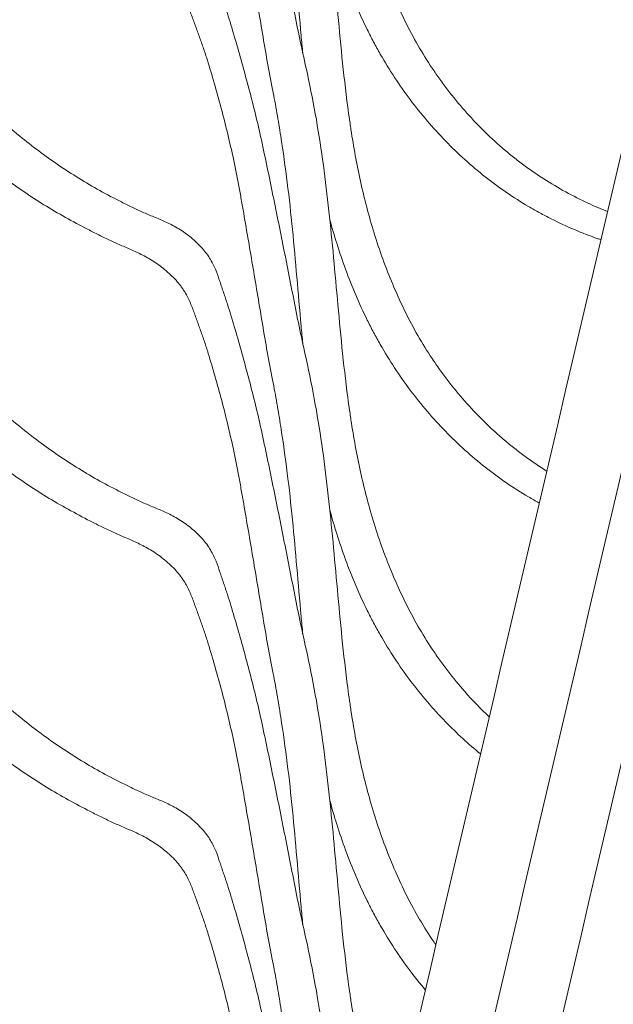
# Model space of a CAD drawing. Header units: centimetres. Extents: x -28 to 145, y -313 to 96.
# Tile 41 of 64: x 89 to 99, y -118 to -101. Entities that reach past the tile are written whole.
import ezdxf

# ---------------------------------------------------------------- set-up
doc = ezdxf.new("R2010")
doc.units = ezdxf.units.CM
doc.layers.add('Main lines', color=7, linetype='Continuous', lineweight=13, true_color=0x000000)
doc.layers.add('Predefinito', color=7, linetype='Continuous', true_color=0x000000)

# ---------------------------------------------------------------- blocks, each defined once
blk = doc.blocks.new('CB-298_Petal_Stacked_2D_Side')
at = {"layer": 'Main lines'}
for points, knots in [([(-19.151, 94.169), (-19.259, 94.212), (-19.366, 94.258), (-19.595, 94.364), (-19.718, 94.426), (-19.96, 94.559), (-20.08, 94.63), (-20.316, 94.782), (-20.433, 94.862), (-20.605, 94.991), (-20.662, 95.035), (-20.774, 95.125), (-20.83, 95.171), (-21.102, 95.407), (-21.306, 95.61), (-21.594, 95.937), (-21.686, 96.049), (-21.82, 96.224), (-21.863, 96.283), (-21.949, 96.403), (-21.991, 96.464), (-22.197, 96.772), (-22.343, 97.028), (-22.605, 97.557), (-22.721, 97.83), (-22.876, 98.25), (-22.924, 98.392), (-23.014, 98.676), (-23.055, 98.818), (-23.169, 99.244), (-23.232, 99.528), (-23.312, 99.953), (-23.336, 100.095), (-23.369, 100.307), (-23.38, 100.378), (-23.4, 100.519), (-23.41, 100.589), (-23.456, 100.937), (-23.486, 101.211), (-23.542, 101.751), (-23.566, 102.017), (-23.614, 102.541), (-23.637, 102.8), (-23.71, 103.568), (-23.763, 104.071), (-23.868, 104.82), (-23.907, 105.069), (-23.997, 105.568), (-24.047, 105.819), (-24.104, 106.071)], [-146.059359, -146.059359, -146.059359, -146.059359, -142.269605, -142.269605, -137.82368, -137.82368, -133.377755, -133.377755, -128.93183, -128.93183, -126.708867, -126.708867, -124.485905, -124.485905, -115.594054, -115.594054, -111.148129, -111.148129, -108.925166, -108.925166, -106.702204, -106.702204, -97.810354, -97.810354, -88.918503, -88.918503, -84.472578, -84.472578, -80.026653, -80.026653, -71.134803, -71.134803, -66.688877, -66.688877, -64.465915, -64.465915, -62.242952, -62.242952, -53.351102, -53.351102, -44.459252, -44.459252, -35.567401, -35.567401, -17.783701, -17.783701, -8.89185, -8.89185, 0, 0, 0, 0]), ([(-28.809, 95.408), (-29.072, 95.621), (-29.325, 95.848), (-29.694, 96.203), (-29.816, 96.324), (-30.055, 96.571), (-30.173, 96.696), (-30.409, 96.951), (-30.526, 97.08), (-30.758, 97.341), (-30.874, 97.474), (-31.106, 97.74), (-31.222, 97.875), (-31.395, 98.08), (-31.453, 98.148), (-31.567, 98.287), (-31.624, 98.357), (-31.793, 98.567), (-31.906, 98.708), (-32.135, 98.992), (-32.251, 99.135), (-32.429, 99.349), (-32.488, 99.42), (-32.608, 99.563), (-32.669, 99.635), (-32.761, 99.742), (-32.793, 99.778), (-32.856, 99.85), (-32.888, 99.886), (-32.953, 99.957), (-32.986, 99.993), (-33.053, 100.063), (-33.088, 100.098), (-33.193, 100.201), (-33.265, 100.267), (-33.415, 100.395), (-33.492, 100.458), (-33.729, 100.638), (-33.896, 100.752), (-34.161, 100.909), (-34.252, 100.96), (-34.436, 101.054), (-34.529, 101.099), (-34.814, 101.224), (-35.011, 101.297), (-35.214, 101.358)], [125.20917, 125.20917, 125.20917, 125.20917, 137.990286, 137.990286, 144.380844, 144.380844, 150.771402, 150.771402, 157.161961, 157.161961, 163.552519, 163.552519, 169.943077, 169.943077, 173.138356, 173.138356, 176.333635, 176.333635, 182.724193, 182.724193, 189.114751, 189.114751, 192.310031, 192.310031, 195.50531, 195.50531, 197.102949, 197.102949, 198.700589, 198.700589, 200.298228, 200.298228, 201.895868, 201.895868, 205.091147, 205.091147, 208.286426, 208.286426, 214.676984, 214.676984, 217.872263, 217.872263, 221.067542, 221.067542, 227.4581, 227.4581, 227.4581, 227.4581]), ([(-20.15, 89.903), (-20.166, 89.913), (-20.182, 89.923), (-20.316, 90.009), (-20.433, 90.09), (-20.605, 90.218), (-20.662, 90.262), (-20.774, 90.353), (-20.83, 90.399), (-21.102, 90.634), (-21.306, 90.837), (-21.594, 91.164), (-21.686, 91.276), (-21.82, 91.451), (-21.863, 91.51), (-21.949, 91.63), (-21.991, 91.691), (-22.197, 91.999), (-22.343, 92.256), (-22.605, 92.784), (-22.721, 93.057), (-22.876, 93.477), (-22.924, 93.619), (-23.014, 93.903), (-23.055, 94.045), (-23.169, 94.471), (-23.232, 94.755), (-23.312, 95.18), (-23.336, 95.322), (-23.369, 95.534), (-23.38, 95.605), (-23.4, 95.746), (-23.41, 95.816), (-23.456, 96.165), (-23.486, 96.439), (-23.542, 96.978), (-23.566, 97.244), (-23.614, 97.768), (-23.637, 98.027), (-23.71, 98.796), (-23.763, 99.298), (-23.868, 100.047), (-23.907, 100.296), (-23.997, 100.795), (-24.047, 101.046), (-24.104, 101.298)], [-133.980619, -133.980619, -133.980619, -133.980619, -133.377755, -133.377755, -128.93183, -128.93183, -126.708867, -126.708867, -124.485905, -124.485905, -115.594054, -115.594054, -111.148129, -111.148129, -108.925166, -108.925166, -106.702204, -106.702204, -97.810354, -97.810354, -88.918503, -88.918503, -84.472578, -84.472578, -80.026653, -80.026653, -71.134803, -71.134803, -66.688877, -66.688877, -64.465915, -64.465915, -62.242952, -62.242952, -53.351102, -53.351102, -44.459252, -44.459252, -35.567401, -35.567401, -17.783701, -17.783701, -8.89185, -8.89185, 0, 0, 0, 0]), ([(-24.655, 100.946), (-24.629, 100.818), (-24.606, 100.69), (-24.561, 100.435), (-24.54, 100.308), (-24.48, 99.927), (-24.445, 99.673), (-24.349, 98.908), (-24.303, 98.394), (-24.233, 97.601), (-24.21, 97.333), (-24.177, 96.965), (-24.168, 96.87), (-24.158, 96.774)], [826.748277, 826.748277, 826.748277, 826.748277, 831.298096, 831.298096, 835.847915, 835.847915, 844.947553, 844.947553, 863.146828, 863.146828, 872.246466, 872.246466, 875.41907, 875.41907, 875.41907, 875.41907]), ([(-24.104, 96.526), (-24.175, 96.843), (-24.24, 97.157), (-24.332, 97.625), (-24.362, 97.78), (-24.423, 98.091), (-24.454, 98.245), (-24.515, 98.554), (-24.546, 98.709), (-24.608, 99.016), (-24.64, 99.17), (-24.702, 99.476), (-24.734, 99.628), (-24.798, 99.932), (-24.83, 100.082), (-24.864, 100.232)], [0, 0, 0, 0, 11.118981, 11.118981, 16.678471, 16.678471, 22.237961, 22.237961, 27.797452, 27.797452, 33.356942, 33.356942, 38.916432, 38.916432, 44.475923, 44.475923, 44.475923, 44.475923]), ([(-29.4, 99.756), (-29.19, 99.588), (-28.974, 99.428), (-28.639, 99.2), (-28.526, 99.126), (-28.295, 98.983), (-28.177, 98.914), (-27.938, 98.78), (-27.817, 98.715), (-27.632, 98.62), (-27.57, 98.588), (-27.445, 98.526), (-27.383, 98.495), (-27.256, 98.436), (-27.193, 98.408), (-27.066, 98.353), (-27.002, 98.327), (-26.872, 98.268), (-26.806, 98.236), (-26.703, 98.179), (-26.668, 98.159), (-26.599, 98.116), (-26.564, 98.093), (-26.495, 98.043), (-26.461, 98.017), (-26.394, 97.962), (-26.362, 97.934), (-26.3, 97.875), (-26.269, 97.844), (-26.213, 97.782), (-26.188, 97.75), (-26.152, 97.702), (-26.14, 97.686), (-26.119, 97.654), (-26.108, 97.638), (-26.079, 97.591), (-26.062, 97.56), (-26.015, 97.469), (-25.991, 97.409), (-25.958, 97.319), (-25.948, 97.289), (-25.926, 97.229), (-25.915, 97.199), (-25.882, 97.108), (-25.859, 97.047), (-25.814, 96.924), (-25.792, 96.862), (-25.751, 96.737), (-25.731, 96.674), (-25.634, 96.359), (-25.56, 96.1), (-25.421, 95.573), (-25.357, 95.306), (-25.298, 95.035)], [701.203673, 701.203673, 701.203673, 701.203673, 711.391644, 711.391644, 716.48563, 716.48563, 721.579615, 721.579615, 726.673601, 726.673601, 729.220594, 729.220594, 731.767587, 731.767587, 734.31458, 734.31458, 736.861572, 736.861572, 739.408565, 739.408565, 740.682062, 740.682062, 741.955558, 741.955558, 743.229055, 743.229055, 744.502551, 744.502551, 745.776047, 745.776047, 747.049544, 747.049544, 747.686292, 747.686292, 748.32304, 748.32304, 749.596537, 749.596537, 752.14353, 752.14353, 753.417026, 753.417026, 754.690522, 754.690522, 757.237515, 757.237515, 759.784508, 759.784508, 762.331501, 762.331501, 772.519472, 772.519472, 782.707444, 782.707444, 782.707444, 782.707444]), ([(-25.129, 98.913), (-25.103, 98.763), (-25.077, 98.612), (-25.025, 98.311), (-24.999, 98.159), (-24.948, 97.857), (-24.923, 97.705), (-24.872, 97.401), (-24.846, 97.249), (-24.795, 96.943), (-24.769, 96.79), (-24.714, 96.483), (-24.686, 96.329), (-24.655, 96.173)], [793.717652, 793.717652, 793.717652, 793.717652, 799.222756, 799.222756, 804.72786, 804.72786, 810.232964, 810.232964, 815.738068, 815.738068, 821.243173, 821.243173, 826.748277, 826.748277, 826.748277, 826.748277]), ([(-19.26, 93.706), (-19.276, 93.711), (-19.293, 93.717), (-19.439, 93.768), (-19.567, 93.818), (-19.822, 93.927), (-19.949, 93.985), (-20.139, 94.081), (-20.202, 94.114), (-20.327, 94.182), (-20.389, 94.217), (-20.696, 94.398), (-20.933, 94.56), (-21.388, 94.92), (-21.606, 95.117), (-22.021, 95.544), (-22.214, 95.77), (-22.571, 96.246), (-22.735, 96.495), (-22.922, 96.822), (-22.959, 96.889), (-23.03, 97.022), (-23.065, 97.09), (-23.166, 97.295), (-23.229, 97.433), (-23.407, 97.849), (-23.51, 98.132), (-23.641, 98.547), (-23.678, 98.676), (-23.713, 98.806)], [-150.718916, -150.718916, -150.718916, -150.718916, -150.144026, -150.144026, -145.594207, -145.594207, -141.044388, -141.044388, -138.769479, -138.769479, -136.494569, -136.494569, -127.394931, -127.394931, -118.295293, -118.295293, -109.195655, -109.195655, -100.096017, -100.096017, -97.821108, -97.821108, -95.546198, -95.546198, -90.996379, -90.996379, -81.896741, -81.896741, -77.833388, -77.833388, -77.833388, -77.833388]), ([(-24.864, 95.46), (-24.895, 95.597), (-24.927, 95.733), (-24.994, 96.003), (-25.029, 96.137), (-25.1, 96.402), (-25.136, 96.534), (-25.209, 96.795), (-25.246, 96.923), (-25.32, 97.177), (-25.357, 97.302), (-25.417, 97.487), (-25.439, 97.549), (-25.47, 97.64), (-25.48, 97.671), (-25.501, 97.731), (-25.51, 97.761), (-25.52, 97.791)], [44.475923, 44.475923, 44.475923, 44.475923, 49.52175, 49.52175, 54.567578, 54.567578, 59.613406, 59.613406, 64.659234, 64.659234, 69.705062, 69.705062, 72.227976, 72.227976, 73.489433, 73.489433, 74.75089, 74.75089, 74.75089, 74.75089]), ([(-28.809, 90.635), (-29.072, 90.848), (-29.325, 91.075), (-29.694, 91.43), (-29.816, 91.551), (-30.055, 91.798), (-30.173, 91.923), (-30.409, 92.178), (-30.526, 92.307), (-30.758, 92.568), (-30.874, 92.701), (-31.106, 92.968), (-31.222, 93.102), (-31.395, 93.307), (-31.453, 93.376), (-31.567, 93.514), (-31.624, 93.584), (-31.793, 93.794), (-31.906, 93.935), (-32.135, 94.219), (-32.251, 94.362), (-32.429, 94.576), (-32.488, 94.647), (-32.608, 94.79), (-32.669, 94.862), (-32.761, 94.97), (-32.793, 95.006), (-32.856, 95.077), (-32.888, 95.113), (-32.953, 95.185), (-32.986, 95.22), (-33.053, 95.291), (-33.088, 95.325), (-33.193, 95.428), (-33.265, 95.495), (-33.415, 95.623), (-33.492, 95.685), (-33.729, 95.866), (-33.896, 95.979), (-34.161, 96.137), (-34.252, 96.187), (-34.436, 96.281), (-34.529, 96.326), (-34.814, 96.451), (-35.011, 96.524), (-35.214, 96.585)], [125.20917, 125.20917, 125.20917, 125.20917, 137.990286, 137.990286, 144.380844, 144.380844, 150.771402, 150.771402, 157.161961, 157.161961, 163.552519, 163.552519, 169.943077, 169.943077, 173.138356, 173.138356, 176.333635, 176.333635, 182.724193, 182.724193, 189.114751, 189.114751, 192.310031, 192.310031, 195.50531, 195.50531, 197.102949, 197.102949, 198.700589, 198.700589, 200.298228, 200.298228, 201.895868, 201.895868, 205.091147, 205.091147, 208.286426, 208.286426, 214.676984, 214.676984, 217.872263, 217.872263, 221.067542, 221.067542, 227.4581, 227.4581, 227.4581, 227.4581]), ([(-21.095, 85.864), (-21.235, 85.996), (-21.369, 86.136), (-21.594, 86.391), (-21.686, 86.504), (-21.82, 86.678), (-21.863, 86.737), (-21.949, 86.857), (-21.991, 86.918), (-22.197, 87.227), (-22.343, 87.483), (-22.605, 88.012), (-22.721, 88.284), (-22.876, 88.704), (-22.924, 88.846), (-23.014, 89.13), (-23.055, 89.272), (-23.169, 89.698), (-23.232, 89.982), (-23.312, 90.407), (-23.336, 90.549), (-23.369, 90.761), (-23.38, 90.832), (-23.4, 90.973), (-23.41, 91.043), (-23.456, 91.392), (-23.486, 91.666), (-23.542, 92.205), (-23.566, 92.471), (-23.614, 92.995), (-23.637, 93.254), (-23.71, 94.023), (-23.763, 94.525), (-23.868, 95.274), (-23.907, 95.523), (-23.997, 96.023), (-24.047, 96.273), (-24.104, 96.526)], [-121.558013, -121.558013, -121.558013, -121.558013, -115.594054, -115.594054, -111.148129, -111.148129, -108.925166, -108.925166, -106.702204, -106.702204, -97.810354, -97.810354, -88.918503, -88.918503, -84.472578, -84.472578, -80.026653, -80.026653, -71.134803, -71.134803, -66.688877, -66.688877, -64.465915, -64.465915, -62.242952, -62.242952, -53.351102, -53.351102, -44.459252, -44.459252, -35.567401, -35.567401, -17.783701, -17.783701, -8.89185, -8.89185, 0, 0, 0, 0]), ([(-24.655, 96.173), (-24.629, 96.045), (-24.606, 95.917), (-24.561, 95.662), (-24.54, 95.535), (-24.48, 95.154), (-24.445, 94.9), (-24.349, 94.135), (-24.303, 93.621), (-24.233, 92.828), (-24.21, 92.56), (-24.177, 92.192), (-24.168, 92.097), (-24.158, 92.001)], [826.748277, 826.748277, 826.748277, 826.748277, 831.298096, 831.298096, 835.847915, 835.847915, 844.947553, 844.947553, 863.146828, 863.146828, 872.246466, 872.246466, 875.41907, 875.41907, 875.41907, 875.41907]), ([(-25.52, 93.018), (-25.54, 93.077), (-25.559, 93.137), (-25.608, 93.257), (-25.637, 93.318), (-25.693, 93.411), (-25.714, 93.443), (-25.759, 93.505), (-25.784, 93.535), (-25.837, 93.596), (-25.867, 93.627), (-25.928, 93.685), (-25.959, 93.713), (-26.024, 93.767), (-26.058, 93.792), (-26.125, 93.84), (-26.159, 93.862), (-26.227, 93.904), (-26.262, 93.923), (-26.328, 93.959), (-26.361, 93.975), (-26.458, 94.021), (-26.521, 94.047), (-26.614, 94.086), (-26.645, 94.098), (-26.707, 94.124), (-26.737, 94.137), (-26.83, 94.178), (-26.891, 94.207), (-27.014, 94.266), (-27.075, 94.296), (-27.256, 94.387), (-27.374, 94.449), (-27.609, 94.579), (-27.724, 94.647), (-27.951, 94.787), (-28.063, 94.859), (-28.392, 95.083), (-28.603, 95.242), (-28.809, 95.408)], [74.75089, 74.75089, 74.75089, 74.75089, 77.273804, 77.273804, 79.796718, 79.796718, 81.058175, 81.058175, 82.319632, 82.319632, 83.581089, 83.581089, 84.842546, 84.842546, 86.104003, 86.104003, 87.36546, 87.36546, 88.626917, 88.626917, 89.888374, 89.888374, 92.411288, 92.411288, 93.672745, 93.672745, 94.934202, 94.934202, 97.457116, 97.457116, 99.98003, 99.98003, 105.025858, 105.025858, 110.071686, 110.071686, 115.117514, 115.117514, 125.20917, 125.20917, 125.20917, 125.20917]), ([(-24.104, 91.753), (-24.175, 92.07), (-24.24, 92.384), (-24.332, 92.852), (-24.362, 93.007), (-24.423, 93.318), (-24.454, 93.473), (-24.515, 93.782), (-24.546, 93.936), (-24.608, 94.244), (-24.64, 94.397), (-24.702, 94.703), (-24.734, 94.855), (-24.798, 95.159), (-24.83, 95.31), (-24.864, 95.46)], [0, 0, 0, 0, 11.118981, 11.118981, 16.678471, 16.678471, 22.237961, 22.237961, 27.797452, 27.797452, 33.356942, 33.356942, 38.916432, 38.916432, 44.475923, 44.475923, 44.475923, 44.475923]), ([(-25.298, 90.262), (-25.357, 90.533), (-25.421, 90.801), (-25.56, 91.327), (-25.634, 91.587), (-25.731, 91.902), (-25.751, 91.964), (-25.792, 92.089), (-25.814, 92.151), (-25.859, 92.274), (-25.882, 92.335), (-25.915, 92.426), (-25.926, 92.457), (-25.948, 92.517), (-25.958, 92.546), (-25.991, 92.636), (-26.015, 92.696), (-26.062, 92.788), (-26.079, 92.818), (-26.108, 92.866), (-26.119, 92.881), (-26.14, 92.913), (-26.152, 92.93), (-26.188, 92.977), (-26.213, 93.009), (-26.269, 93.071), (-26.3, 93.102), (-26.362, 93.161), (-26.394, 93.189), (-26.461, 93.244), (-26.495, 93.271), (-26.564, 93.32), (-26.599, 93.343), (-26.668, 93.386), (-26.703, 93.407), (-26.806, 93.463), (-26.872, 93.495), (-27.002, 93.554), (-27.066, 93.581), (-27.193, 93.635), (-27.256, 93.664), (-27.383, 93.723), (-27.445, 93.753), (-27.57, 93.815), (-27.632, 93.847), (-27.817, 93.942), (-27.938, 94.007), (-28.177, 94.141), (-28.295, 94.21), (-28.526, 94.354), (-28.639, 94.427), (-28.974, 94.655), (-29.19, 94.815), (-29.4, 94.984)], [44.040833, 44.040833, 44.040833, 44.040833, 54.228804, 54.228804, 64.416776, 64.416776, 66.963769, 66.963769, 69.510761, 69.510761, 72.057754, 72.057754, 73.331251, 73.331251, 74.604747, 74.604747, 77.15174, 77.15174, 78.425236, 78.425236, 79.061985, 79.061985, 79.698733, 79.698733, 80.972229, 80.972229, 82.245726, 82.245726, 83.519222, 83.519222, 84.792719, 84.792719, 86.066215, 86.066215, 87.339711, 87.339711, 89.886704, 89.886704, 92.433697, 92.433697, 94.98069, 94.98069, 97.527683, 97.527683, 100.074676, 100.074676, 105.168661, 105.168661, 110.262647, 110.262647, 115.356633, 115.356633, 125.544604, 125.544604, 125.544604, 125.544604]), ([(-25.298, 95.035), (-25.266, 94.887), (-25.237, 94.738), (-25.195, 94.514), (-25.182, 94.439), (-25.155, 94.29), (-25.142, 94.215), (-25.129, 94.14)], [782.707444, 782.707444, 782.707444, 782.707444, 788.212548, 788.212548, 790.9651, 790.9651, 793.717652, 793.717652, 793.717652, 793.717652]), ([(-25.129, 94.14), (-25.103, 93.99), (-25.077, 93.839), (-25.025, 93.538), (-24.999, 93.387), (-24.948, 93.084), (-24.923, 92.932), (-24.872, 92.628), (-24.846, 92.476), (-24.795, 92.17), (-24.769, 92.017), (-24.714, 91.71), (-24.686, 91.556), (-24.655, 91.401)], [793.717652, 793.717652, 793.717652, 793.717652, 799.222756, 799.222756, 804.72786, 804.72786, 810.232964, 810.232964, 815.738068, 815.738068, 821.243173, 821.243173, 826.748277, 826.748277, 826.748277, 826.748277]), ([(-20.272, 89.379), (-20.332, 89.412), (-20.392, 89.446), (-20.696, 89.625), (-20.933, 89.787), (-21.388, 90.147), (-21.606, 90.344), (-22.021, 90.771), (-22.214, 90.997), (-22.571, 91.473), (-22.735, 91.722), (-22.922, 92.05), (-22.959, 92.116), (-23.03, 92.25), (-23.065, 92.317), (-23.166, 92.522), (-23.229, 92.66), (-23.407, 93.077), (-23.51, 93.36), (-23.641, 93.775), (-23.678, 93.904), (-23.713, 94.033)], [-138.674178, -138.674178, -138.674178, -138.674178, -136.494569, -136.494569, -127.394931, -127.394931, -118.295293, -118.295293, -109.195655, -109.195655, -100.096017, -100.096017, -97.821108, -97.821108, -95.546198, -95.546198, -90.996379, -90.996379, -81.896741, -81.896741, -77.833999, -77.833999, -77.833999, -77.833999]), ([(-24.864, 90.687), (-24.895, 90.824), (-24.927, 90.96), (-24.994, 91.23), (-25.029, 91.364), (-25.1, 91.629), (-25.136, 91.761), (-25.209, 92.022), (-25.246, 92.151), (-25.32, 92.404), (-25.357, 92.529), (-25.417, 92.714), (-25.439, 92.776), (-25.47, 92.867), (-25.48, 92.898), (-25.501, 92.958), (-25.51, 92.988), (-25.52, 93.018)], [44.475923, 44.475923, 44.475923, 44.475923, 49.52175, 49.52175, 54.567578, 54.567578, 59.613406, 59.613406, 64.659234, 64.659234, 69.705062, 69.705062, 72.227976, 72.227976, 73.489433, 73.489433, 74.75089, 74.75089, 74.75089, 74.75089]), ([(-28.809, 85.863), (-29.072, 86.076), (-29.325, 86.302), (-29.694, 86.657), (-29.816, 86.778), (-30.055, 87.025), (-30.173, 87.15), (-30.409, 87.405), (-30.526, 87.534), (-30.758, 87.796), (-30.874, 87.928), (-31.106, 88.195), (-31.222, 88.329), (-31.395, 88.534), (-31.453, 88.603), (-31.567, 88.741), (-31.624, 88.811), (-31.793, 89.021), (-31.906, 89.163), (-32.135, 89.446), (-32.251, 89.589), (-32.429, 89.803), (-32.488, 89.874), (-32.608, 90.018), (-32.669, 90.089), (-32.761, 90.197), (-32.793, 90.233), (-32.856, 90.304), (-32.888, 90.34), (-32.953, 90.412), (-32.986, 90.447), (-33.053, 90.518), (-33.088, 90.553), (-33.193, 90.655), (-33.265, 90.722), (-33.415, 90.85), (-33.492, 90.912), (-33.729, 91.093), (-33.896, 91.206), (-34.161, 91.364), (-34.252, 91.414), (-34.436, 91.509), (-34.529, 91.553), (-34.814, 91.679), (-35.011, 91.751), (-35.214, 91.812)], [125.20917, 125.20917, 125.20917, 125.20917, 137.990286, 137.990286, 144.380844, 144.380844, 150.771402, 150.771402, 157.161961, 157.161961, 163.552519, 163.552519, 169.943077, 169.943077, 173.138356, 173.138356, 176.333635, 176.333635, 182.724193, 182.724193, 189.114751, 189.114751, 192.310031, 192.310031, 195.50531, 195.50531, 197.102949, 197.102949, 198.700589, 198.700589, 200.298228, 200.298228, 201.895868, 201.895868, 205.091147, 205.091147, 208.286426, 208.286426, 214.676984, 214.676984, 217.872263, 217.872263, 221.067542, 221.067542, 227.4581, 227.4581, 227.4581, 227.4581]), ([(-21.972, 82.117), (-21.992, 82.147), (-22.012, 82.177), (-22.197, 82.454), (-22.343, 82.71), (-22.605, 83.239), (-22.721, 83.511), (-22.876, 83.931), (-22.924, 84.074), (-23.014, 84.357), (-23.055, 84.499), (-23.169, 84.925), (-23.232, 85.209), (-23.312, 85.635), (-23.336, 85.776), (-23.369, 85.988), (-23.38, 86.059), (-23.4, 86.2), (-23.41, 86.27), (-23.456, 86.619), (-23.486, 86.893), (-23.542, 87.432), (-23.566, 87.698), (-23.614, 88.222), (-23.637, 88.481), (-23.71, 89.25), (-23.763, 89.752), (-23.868, 90.501), (-23.907, 90.75), (-23.997, 91.25), (-24.047, 91.5), (-24.104, 91.753)], [-107.785016, -107.785016, -107.785016, -107.785016, -106.702204, -106.702204, -97.810354, -97.810354, -88.918503, -88.918503, -84.472578, -84.472578, -80.026653, -80.026653, -71.134803, -71.134803, -66.688877, -66.688877, -64.465915, -64.465915, -62.242952, -62.242952, -53.351102, -53.351102, -44.459252, -44.459252, -35.567401, -35.567401, -17.783701, -17.783701, -8.89185, -8.89185, 0, 0, 0, 0]), ([(-24.655, 91.401), (-24.629, 91.272), (-24.606, 91.144), (-24.561, 90.889), (-24.54, 90.762), (-24.48, 90.381), (-24.445, 90.127), (-24.349, 89.362), (-24.303, 88.848), (-24.233, 88.055), (-24.21, 87.787), (-24.177, 87.42), (-24.168, 87.324), (-24.158, 87.229)], [826.748277, 826.748277, 826.748277, 826.748277, 831.298096, 831.298096, 835.847915, 835.847915, 844.947553, 844.947553, 863.146828, 863.146828, 872.246466, 872.246466, 875.415165, 875.415165, 875.415165, 875.415165]), ([(-25.52, 88.245), (-25.54, 88.305), (-25.559, 88.364), (-25.608, 88.484), (-25.637, 88.545), (-25.693, 88.639), (-25.714, 88.67), (-25.759, 88.732), (-25.784, 88.763), (-25.837, 88.824), (-25.867, 88.854), (-25.928, 88.912), (-25.959, 88.94), (-26.024, 88.994), (-26.058, 89.02), (-26.125, 89.067), (-26.159, 89.09), (-26.227, 89.131), (-26.262, 89.15), (-26.328, 89.186), (-26.361, 89.202), (-26.458, 89.248), (-26.521, 89.274), (-26.614, 89.313), (-26.645, 89.325), (-26.707, 89.351), (-26.737, 89.365), (-26.83, 89.405), (-26.891, 89.434), (-27.014, 89.493), (-27.075, 89.523), (-27.256, 89.614), (-27.374, 89.676), (-27.609, 89.806), (-27.724, 89.874), (-27.951, 90.014), (-28.063, 90.087), (-28.392, 90.311), (-28.603, 90.469), (-28.809, 90.635)], [74.75089, 74.75089, 74.75089, 74.75089, 77.273804, 77.273804, 79.796718, 79.796718, 81.058175, 81.058175, 82.319632, 82.319632, 83.581089, 83.581089, 84.842546, 84.842546, 86.104003, 86.104003, 87.36546, 87.36546, 88.626917, 88.626917, 89.888374, 89.888374, 92.411288, 92.411288, 93.672745, 93.672745, 94.934202, 94.934202, 97.457116, 97.457116, 99.98003, 99.98003, 105.025858, 105.025858, 110.071686, 110.071686, 115.117514, 115.117514, 125.20917, 125.20917, 125.20917, 125.20917]), ([(-24.104, 86.98), (-24.175, 87.297), (-24.24, 87.611), (-24.332, 88.079), (-24.362, 88.235), (-24.423, 88.545), (-24.454, 88.7), (-24.515, 89.009), (-24.546, 89.163), (-24.608, 89.471), (-24.64, 89.624), (-24.702, 89.93), (-24.734, 90.082), (-24.798, 90.386), (-24.83, 90.537), (-24.864, 90.687)], [0, 0, 0, 0, 11.118981, 11.118981, 16.678471, 16.678471, 22.237961, 22.237961, 27.797452, 27.797452, 33.356942, 33.356942, 38.916432, 38.916432, 44.475923, 44.475923, 44.475923, 44.475923]), ([(-29.4, 90.211), (-29.19, 90.042), (-28.974, 89.882), (-28.639, 89.655), (-28.526, 89.581), (-28.295, 89.438), (-28.177, 89.368), (-27.938, 89.234), (-27.817, 89.169), (-27.632, 89.074), (-27.57, 89.043), (-27.445, 88.98), (-27.383, 88.95), (-27.256, 88.891), (-27.193, 88.862), (-27.066, 88.808), (-27.002, 88.781), (-26.872, 88.723), (-26.806, 88.69), (-26.703, 88.634), (-26.668, 88.613), (-26.599, 88.57), (-26.564, 88.547), (-26.495, 88.498), (-26.461, 88.471), (-26.394, 88.417), (-26.362, 88.388), (-26.3, 88.329), (-26.269, 88.298), (-26.213, 88.236), (-26.188, 88.205), (-26.152, 88.157), (-26.14, 88.141), (-26.119, 88.109), (-26.108, 88.093), (-26.079, 88.046), (-26.062, 88.015), (-26.015, 87.923), (-25.991, 87.863), (-25.958, 87.774), (-25.948, 87.744), (-25.926, 87.684), (-25.915, 87.654), (-25.882, 87.563), (-25.859, 87.501), (-25.814, 87.378), (-25.792, 87.316), (-25.751, 87.191), (-25.731, 87.129), (-25.634, 86.814), (-25.56, 86.554), (-25.421, 86.028), (-25.357, 85.761), (-25.298, 85.489)], [701.203673, 701.203673, 701.203673, 701.203673, 711.391644, 711.391644, 716.48563, 716.48563, 721.579615, 721.579615, 726.673601, 726.673601, 729.220594, 729.220594, 731.767587, 731.767587, 734.31458, 734.31458, 736.861572, 736.861572, 739.408565, 739.408565, 740.682062, 740.682062, 741.955558, 741.955558, 743.229055, 743.229055, 744.502551, 744.502551, 745.776047, 745.776047, 747.049544, 747.049544, 747.686292, 747.686292, 748.32304, 748.32304, 749.596537, 749.596537, 752.14353, 752.14353, 753.417026, 753.417026, 754.690522, 754.690522, 757.237515, 757.237515, 759.784508, 759.784508, 762.331501, 762.331501, 772.519472, 772.519472, 782.707444, 782.707444, 782.707444, 782.707444]), ([(-25.129, 89.367), (-25.142, 89.442), (-25.155, 89.517), (-25.182, 89.666), (-25.195, 89.741), (-25.237, 89.965), (-25.266, 90.114), (-25.298, 90.262)], [33.030625, 33.030625, 33.030625, 33.030625, 35.783177, 35.783177, 38.535729, 38.535729, 44.040833, 44.040833, 44.040833, 44.040833]), ([(-24.655, 86.628), (-24.686, 86.783), (-24.714, 86.937), (-24.769, 87.245), (-24.795, 87.398), (-24.846, 87.703), (-24.872, 87.855), (-24.923, 88.159), (-24.948, 88.311), (-24.999, 88.614), (-25.025, 88.765), (-25.077, 89.066), (-25.103, 89.217), (-25.129, 89.367)], [0, 0, 0, 0, 5.505104, 5.505104, 11.010208, 11.010208, 16.515312, 16.515312, 22.020417, 22.020417, 27.525521, 27.525521, 33.030625, 33.030625, 33.030625, 33.030625]), ([(-21.237, 85.256), (-21.437, 85.419), (-21.629, 85.595), (-22.021, 85.999), (-22.214, 86.225), (-22.571, 86.7), (-22.735, 86.95), (-22.922, 87.277), (-22.959, 87.343), (-23.03, 87.477), (-23.065, 87.545), (-23.166, 87.749), (-23.229, 87.887), (-23.407, 88.304), (-23.51, 88.587), (-23.641, 89.002), (-23.678, 89.131), (-23.713, 89.26)], [-126.364975, -126.364975, -126.364975, -126.364975, -118.295293, -118.295293, -109.195655, -109.195655, -100.096017, -100.096017, -97.821108, -97.821108, -95.546198, -95.546198, -90.996379, -90.996379, -81.896741, -81.896741, -77.833999, -77.833999, -77.833999, -77.833999]), ([(-24.864, 85.914), (-24.895, 86.051), (-24.927, 86.187), (-24.994, 86.457), (-25.029, 86.591), (-25.1, 86.857), (-25.136, 86.988), (-25.209, 87.249), (-25.246, 87.378), (-25.32, 87.631), (-25.357, 87.756), (-25.417, 87.942), (-25.439, 88.003), (-25.47, 88.095), (-25.48, 88.125), (-25.501, 88.185), (-25.51, 88.215), (-25.52, 88.245)], [44.475923, 44.475923, 44.475923, 44.475923, 49.52175, 49.52175, 54.567578, 54.567578, 59.613406, 59.613406, 64.659234, 64.659234, 69.705062, 69.705062, 72.227976, 72.227976, 73.489433, 73.489433, 74.75089, 74.75089, 74.75089, 74.75089]), ([(-22.745, 78.812), (-22.772, 78.88), (-22.799, 78.949), (-22.876, 79.158), (-22.924, 79.301), (-23.014, 79.584), (-23.055, 79.726), (-23.169, 80.152), (-23.232, 80.436), (-23.312, 80.862), (-23.336, 81.003), (-23.369, 81.216), (-23.38, 81.286), (-23.4, 81.427), (-23.41, 81.497), (-23.456, 81.846), (-23.486, 82.12), (-23.542, 82.66), (-23.566, 82.925), (-23.614, 83.45), (-23.637, 83.708), (-23.71, 84.477), (-23.763, 84.979), (-23.868, 85.729), (-23.907, 85.978), (-23.997, 86.477), (-24.047, 86.727), (-24.104, 86.98)], [-91.120824, -91.120824, -91.120824, -91.120824, -88.918503, -88.918503, -84.472578, -84.472578, -80.026653, -80.026653, -71.134803, -71.134803, -66.688877, -66.688877, -64.465915, -64.465915, -62.242952, -62.242952, -53.351102, -53.351102, -44.459252, -44.459252, -35.567401, -35.567401, -17.783701, -17.783701, -8.89185, -8.89185, 0, 0, 0, 0]), ([(-24.158, 82.456), (-24.168, 82.551), (-24.177, 82.647), (-24.21, 83.014), (-24.233, 83.282), (-24.303, 84.075), (-24.349, 84.589), (-24.445, 85.355), (-24.48, 85.608), (-24.54, 85.989), (-24.561, 86.116), (-24.606, 86.371), (-24.629, 86.499), (-24.655, 86.628)], [-48.670793, -48.670793, -48.670793, -48.670793, -45.49819, -45.49819, -36.398552, -36.398552, -18.199276, -18.199276, -9.099638, -9.099638, -4.549819, -4.549819, 0, 0, 0, 0]), ([(-25.52, 83.472), (-25.54, 83.532), (-25.559, 83.591), (-25.608, 83.711), (-25.637, 83.772), (-25.693, 83.866), (-25.714, 83.897), (-25.759, 83.959), (-25.784, 83.99), (-25.837, 84.051), (-25.867, 84.081), (-25.928, 84.139), (-25.959, 84.167), (-26.024, 84.221), (-26.058, 84.247), (-26.125, 84.295), (-26.159, 84.317), (-26.227, 84.358), (-26.262, 84.378), (-26.328, 84.413), (-26.361, 84.43), (-26.458, 84.475), (-26.521, 84.502), (-26.614, 84.54), (-26.645, 84.553), (-26.707, 84.579), (-26.737, 84.592), (-26.83, 84.633), (-26.891, 84.661), (-27.014, 84.72), (-27.075, 84.75), (-27.256, 84.841), (-27.374, 84.903), (-27.609, 85.033), (-27.724, 85.101), (-27.951, 85.241), (-28.063, 85.314), (-28.392, 85.538), (-28.603, 85.696), (-28.809, 85.863)], [74.75089, 74.75089, 74.75089, 74.75089, 77.273804, 77.273804, 79.796718, 79.796718, 81.058175, 81.058175, 82.319632, 82.319632, 83.581089, 83.581089, 84.842546, 84.842546, 86.104003, 86.104003, 87.36546, 87.36546, 88.626917, 88.626917, 89.888374, 89.888374, 92.411288, 92.411288, 93.672745, 93.672745, 94.934202, 94.934202, 97.457116, 97.457116, 99.98003, 99.98003, 105.025858, 105.025858, 110.071686, 110.071686, 115.117514, 115.117514, 125.20917, 125.20917, 125.20917, 125.20917]), ([(-24.104, 82.207), (-24.175, 82.524), (-24.24, 82.838), (-24.332, 83.306), (-24.362, 83.462), (-24.423, 83.772), (-24.454, 83.927), (-24.515, 84.236), (-24.546, 84.39), (-24.608, 84.698), (-24.64, 84.851), (-24.702, 85.157), (-24.734, 85.31), (-24.798, 85.613), (-24.83, 85.764), (-24.864, 85.914)], [0, 0, 0, 0, 11.118981, 11.118981, 16.678471, 16.678471, 22.237961, 22.237961, 27.797452, 27.797452, 33.356942, 33.356942, 38.916432, 38.916432, 44.475923, 44.475923, 44.475923, 44.475923]), ([(-25.298, 80.716), (-25.357, 80.988), (-25.421, 81.255), (-25.56, 81.782), (-25.634, 82.041), (-25.731, 82.356), (-25.751, 82.419), (-25.792, 82.543), (-25.814, 82.605), (-25.859, 82.728), (-25.882, 82.79), (-25.915, 82.881), (-25.926, 82.911), (-25.948, 82.971), (-25.958, 83.001), (-25.991, 83.09), (-26.015, 83.15), (-26.062, 83.242), (-26.079, 83.273), (-26.108, 83.32), (-26.119, 83.336), (-26.14, 83.368), (-26.152, 83.384), (-26.188, 83.432), (-26.213, 83.463), (-26.269, 83.525), (-26.3, 83.556), (-26.362, 83.615), (-26.394, 83.644), (-26.461, 83.698), (-26.495, 83.725), (-26.564, 83.774), (-26.599, 83.797), (-26.668, 83.84), (-26.703, 83.861), (-26.806, 83.918), (-26.872, 83.95), (-27.002, 84.008), (-27.066, 84.035), (-27.193, 84.09), (-27.256, 84.118), (-27.383, 84.177), (-27.445, 84.208), (-27.57, 84.27), (-27.632, 84.301), (-27.817, 84.396), (-27.938, 84.461), (-28.177, 84.595), (-28.295, 84.665), (-28.526, 84.808), (-28.639, 84.882), (-28.974, 85.109), (-29.19, 85.269), (-29.4, 85.438)], [44.040833, 44.040833, 44.040833, 44.040833, 54.228804, 54.228804, 64.416776, 64.416776, 66.963769, 66.963769, 69.510761, 69.510761, 72.057754, 72.057754, 73.331251, 73.331251, 74.604747, 74.604747, 77.15174, 77.15174, 78.425236, 78.425236, 79.061985, 79.061985, 79.698733, 79.698733, 80.972229, 80.972229, 82.245726, 82.245726, 83.519222, 83.519222, 84.792719, 84.792719, 86.066215, 86.066215, 87.339711, 87.339711, 89.886704, 89.886704, 92.433697, 92.433697, 94.98069, 94.98069, 97.527683, 97.527683, 100.074676, 100.074676, 105.168661, 105.168661, 110.262647, 110.262647, 115.356633, 115.356633, 125.544604, 125.544604, 125.544604, 125.544604]), ([(-25.298, 85.489), (-25.266, 85.341), (-25.237, 85.192), (-25.195, 84.968), (-25.182, 84.894), (-25.155, 84.744), (-25.142, 84.669), (-25.129, 84.594)], [782.707444, 782.707444, 782.707444, 782.707444, 788.212548, 788.212548, 790.9651, 790.9651, 793.717652, 793.717652, 793.717652, 793.717652]), ([(-25.129, 84.594), (-25.103, 84.444), (-25.077, 84.294), (-25.025, 83.992), (-24.999, 83.841), (-24.948, 83.538), (-24.923, 83.387), (-24.872, 83.082), (-24.846, 82.93), (-24.795, 82.625), (-24.769, 82.472), (-24.714, 82.164), (-24.686, 82.01), (-24.655, 81.855)], [793.717652, 793.717652, 793.717652, 793.717652, 799.222756, 799.222756, 804.72786, 804.72786, 810.232964, 810.232964, 815.738068, 815.738068, 821.243173, 821.243173, 826.748277, 826.748277, 826.748277, 826.748277]), ([(-22.145, 81.378), (-22.23, 81.48), (-22.313, 81.583), (-22.571, 81.927), (-22.735, 82.177), (-22.922, 82.504), (-22.959, 82.57), (-23.03, 82.704), (-23.065, 82.772), (-23.166, 82.976), (-23.229, 83.114), (-23.407, 83.531), (-23.51, 83.814), (-23.641, 84.229), (-23.678, 84.358), (-23.713, 84.488)], [-113.259442, -113.259442, -113.259442, -113.259442, -109.195655, -109.195655, -100.096017, -100.096017, -97.821108, -97.821108, -95.546198, -95.546198, -90.996379, -90.996379, -81.896741, -81.896741, -77.831939, -77.831939, -77.831939, -77.831939]), ([(-24.864, 81.141), (-24.895, 81.278), (-24.927, 81.414), (-24.994, 81.684), (-25.029, 81.818), (-25.1, 82.084), (-25.136, 82.216), (-25.209, 82.476), (-25.246, 82.605), (-25.32, 82.859), (-25.357, 82.983), (-25.417, 83.169), (-25.439, 83.23), (-25.47, 83.322), (-25.48, 83.352), (-25.501, 83.412), (-25.51, 83.442), (-25.52, 83.472)], [44.475923, 44.475923, 44.475923, 44.475923, 49.52175, 49.52175, 54.567578, 54.567578, 59.613406, 59.613406, 64.659234, 64.659234, 69.705062, 69.705062, 72.227976, 72.227976, 73.489433, 73.489433, 74.75089, 74.75089, 74.75089, 74.75089]), ([(-23.341, 76.265), (-23.347, 76.301), (-23.353, 76.336), (-23.369, 76.443), (-23.38, 76.514), (-23.4, 76.654), (-23.41, 76.725), (-23.456, 77.073), (-23.486, 77.347), (-23.542, 77.887), (-23.566, 78.152), (-23.614, 78.677), (-23.637, 78.936), (-23.71, 79.704), (-23.763, 80.207), (-23.868, 80.956), (-23.907, 81.205), (-23.997, 81.704), (-24.047, 81.955), (-24.104, 82.207)], [-67.810614, -67.810614, -67.810614, -67.810614, -66.688877, -66.688877, -64.465915, -64.465915, -62.242952, -62.242952, -53.351102, -53.351102, -44.459252, -44.459252, -35.567401, -35.567401, -17.783701, -17.783701, -8.89185, -8.89185, 0, 0, 0, 0]), ([(-24.655, 81.855), (-24.629, 81.726), (-24.606, 81.599), (-24.561, 81.344), (-24.54, 81.217), (-24.48, 80.835), (-24.445, 80.582), (-24.349, 79.817), (-24.303, 79.302), (-24.233, 78.509), (-24.21, 78.242), (-24.177, 77.874), (-24.168, 77.779), (-24.158, 77.683)], [826.748277, 826.748277, 826.748277, 826.748277, 831.298096, 831.298096, 835.847915, 835.847915, 844.947553, 844.947553, 863.146828, 863.146828, 872.246466, 872.246466, 875.414537, 875.414537, 875.414537, 875.414537]), ([(-24.104, 77.434), (-24.175, 77.752), (-24.24, 78.065), (-24.332, 78.533), (-24.362, 78.689), (-24.423, 78.999), (-24.454, 79.154), (-24.515, 79.463), (-24.546, 79.617), (-24.608, 79.925), (-24.64, 80.079), (-24.702, 80.384), (-24.734, 80.537), (-24.798, 80.84), (-24.83, 80.991), (-24.864, 81.141)], [0, 0, 0, 0, 11.118981, 11.118981, 16.678471, 16.678471, 22.237961, 22.237961, 27.797452, 27.797452, 33.356942, 33.356942, 38.916432, 38.916432, 44.475923, 44.475923, 44.475923, 44.475923])]:
    blk.add_open_spline(points, degree=3, knots=knots, dxfattribs=at)
for points in [[(-18.27, 97.932), (-21.06, 86.013), (-23.849, 74.093), (-26.639, 62.174)], [(-25.471, 61.899), (-22.681, 73.819), (-19.892, 85.739), (-17.102, 97.658)], [(-25.471, 57.126), (-22.681, 69.046), (-19.892, 80.966), (-17.102, 92.886)], [(-24.738, 55.483), (-22.193, 66.36), (-19.647, 77.236), (-17.102, 88.113)], [(-23.59, 55.616), (-21.428, 64.857), (-19.265, 74.099), (-17.102, 83.34)]]:
    blk.add_open_spline(points, degree=3, dxfattribs=at)

msp = doc.modelspace()

# ---------------------------------------------------------------- block references
at = {"layer": 'Predefinito'}
msp.add_blockref('CB-298_Petal_Stacked_2D_Side', (117.811, -198.658), dxfattribs=at)

doc.saveas('drawing.dxf')
